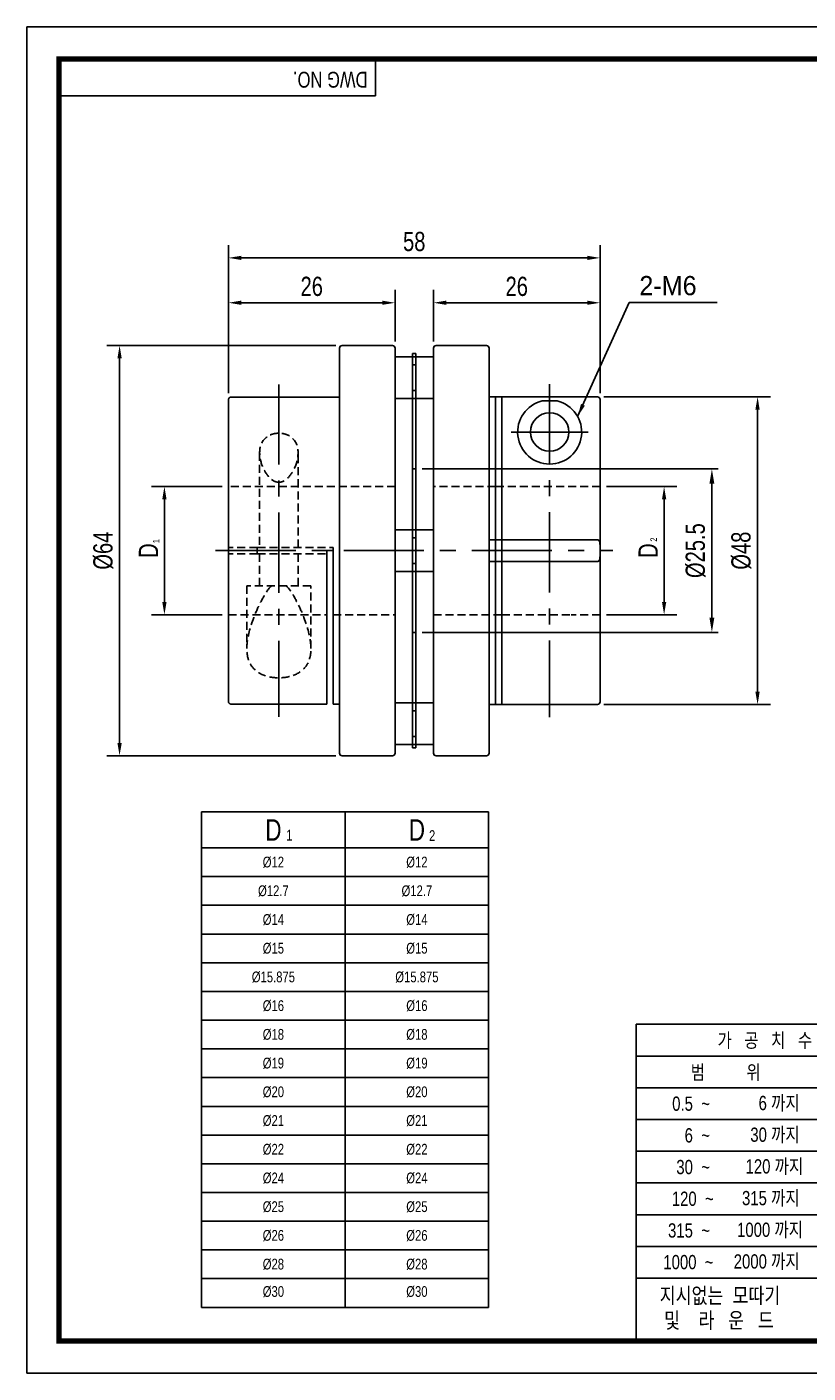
# Model space of a CAD drawing. Header units: millimetres. Extents: x 0 to 297, y 0 to 210.
# Tile 1 of 2: x 0 to 122, y 0 to 210. Entities that reach past the tile are written whole.
import ezdxf
from ezdxf.enums import TextEntityAlignment as Align

# ---------------------------------------------------------------- set-up
doc = ezdxf.new("R2010")
doc.units = ezdxf.units.MM
doc.header["$LTSCALE"] = 10
for name, pattern in [('CENTER', [2, 1.25, -0.25, 0.25, -0.25]), ('DASHED', [0.75, 0.5, -0.25]), ('HIDDEN2', [0.1875, 0.125, -0.0625])]:
    doc.linetypes.add(name, pattern=pattern)
doc.layers.get('0').update_dxf_attribs({"linetype": 'CONTINUOUS'})
doc.layers.get('Defpoints').update_dxf_attribs({"linetype": 'CONTINUOUS'})
for name, color, linetype in [('BM', 2, 'CONTINUOUS'), ('CT', 1, 'CENTER'), ('D', 7, 'CONTINUOUS'), ('DIM', 7, 'CONTINUOUS'), ('HD', 4, 'DASHED')]:
    doc.layers.add(name, color=color, linetype=linetype)
doc.styles.get("Standard").update_dxf_attribs({"font": 'Gulim.ttf', "width": 0.8, "height": 3})
doc.dimstyles.new('LIM', dxfattribs={"dimtxt": 2, "dimasz": 2, "dimexe": 2, "dimexo": 1, "dimgap": 1, "dimtad": 1, "dimdec": 3, "dimzin": 9, "dimdsep": 46, "dimtxsty": 'Standard', "dimcen": 3, "dimclrd": 1, "dimclre": 1, "dimadec": 0, "dimazin": 0, "dimtfac": 1, "dimtdec": 3, "dimtmove": 0, "dimatfit": 3, "dimfxl": 0, "dimtolj": 1, "dimtzin": 0, "dimarcsym": 0})
doc.dimstyles.get("Standard").update_dxf_attribs({"dimtxt": 0.18, "dimasz": 0.18, "dimexe": 0.18, "dimexo": 0.0625, "dimgap": 0.09, "dimtad": 0, "dimtih": 1, "dimtoh": 1, "dimdec": 4, "dimzin": 0, "dimdsep": 46, "dimtxsty": 'Standard', "dimcen": 0.09, "dimadec": 0, "dimazin": 0, "dimtfac": 1, "dimtdec": 4, "dimtofl": 0, "dimtmove": 0, "dimatfit": 3, "dimfxl": 0, "dimtolj": 1, "dimtzin": 0, "dimarcsym": 0})

# ---------------------------------------------------------------- blocks, each defined once
blk = doc.blocks.new('*D14')
at = {"layer": 'Defpoints', "color": 0}
for p in [(57.46, 166.97), (57.46, 159.9), (31.46, 151.89)]:
    blk.add_point(p, dxfattribs=at)
at = {"layer": 'DIM', "color": 1, "lineweight": -2}
for p, q in [((31.46, 152.89), (31.46, 168.97)), ((57.46, 160.9), (57.46, 168.97)), ((33.46, 166.97), (55.46, 166.97))]:
    blk.add_line(p, q, dxfattribs=at)
at = {"layer": 'DIM', "color": 1}
for points in [[(33.46, 167.3), (33.46, 166.64), (31.46, 166.97)], [(55.46, 167.3), (55.46, 166.64), (57.46, 166.97)]]:
    blk.add_solid(points, dxfattribs=at)
at = {"layer": 'DIM', "color": 0, "insert": (44.46, 169.51), "char_height": 3, "attachment_point": 5}
blk.add_mtext('\\A1;26', dxfattribs=at)
blk = doc.blocks.new('*D15')
at = {"layer": 'Defpoints', "color": 0}
for p in [(89.46, 173.97), (31.46, 151.89), (89.46, 151.89)]:
    blk.add_point(p, dxfattribs=at)
at = {"layer": 'DIM', "color": 1, "lineweight": -2}
for p, q in [((31.46, 152.89), (31.46, 175.97)), ((89.46, 152.89), (89.46, 175.97)), ((33.46, 173.97), (87.46, 173.97))]:
    blk.add_line(p, q, dxfattribs=at)
at = {"layer": 'DIM', "color": 1}
for points in [[(33.46, 174.3), (33.46, 173.64), (31.46, 173.97)], [(87.46, 174.3), (87.46, 173.64), (89.46, 173.97)]]:
    blk.add_solid(points, dxfattribs=at)
at = {"layer": 'DIM', "color": 0, "insert": (60.46, 176.51), "char_height": 3, "attachment_point": 5}
blk.add_mtext('\\A1;58', dxfattribs=at)
blk = doc.blocks.new('*D16')
at = {"layer": 'Defpoints', "color": 0}
for p in [(14.46, 160.3), (49.2, 160.3), (49.2, 96.3)]:
    blk.add_point(p, dxfattribs=at)
at = {"layer": 'DIM', "color": 1, "lineweight": -2}
for p, q in [((48.2, 160.3), (12.46, 160.3)), ((14.46, 98.3), (14.46, 158.3)), ((48.2, 96.3), (12.46, 96.3))]:
    blk.add_line(p, q, dxfattribs=at)
at = {"layer": 'DIM', "color": 1}
for points in [[(14.13, 158.3), (14.8, 158.3), (14.46, 160.3)], [(14.13, 98.3), (14.8, 98.3), (14.46, 96.3)]]:
    blk.add_solid(points, dxfattribs=at)
at = {"layer": 'DIM', "color": 0, "insert": (11.92, 128.3), "char_height": 3, "attachment_point": 5, "rotation": 90}
blk.add_mtext('\\A1;%%c64', dxfattribs=at)
blk = doc.blocks.new('*D17')
at = {"layer": 'Defpoints', "color": 0}
for p in [(31.46, 138.3), (21.46, 118.3), (31.46, 118.3)]:
    blk.add_point(p, dxfattribs=at)
at = {"layer": 'DIM', "color": 1, "lineweight": -2}
for p, q in [((30.46, 138.3), (19.46, 138.3)), ((21.46, 136.3), (21.46, 120.3)), ((30.46, 118.3), (19.46, 118.3))]:
    blk.add_line(p, q, dxfattribs=at)
at = {"layer": 'DIM', "color": 1}
for points in [[(21.13, 136.3), (21.8, 136.3), (21.46, 138.3)], [(21.13, 120.3), (21.8, 120.3), (21.46, 118.3)]]:
    blk.add_solid(points, dxfattribs=at)
at = {"layer": 'DIM', "color": 0, "insert": (18.96, 128.3), "char_height": 3, "attachment_point": 5, "rotation": 90}
blk.add_mtext('\\A1;D', dxfattribs=at)
blk = doc.blocks.new('*D18')
at = {"layer": 'Defpoints', "color": 0}
for p in [(89.46, 166.97), (63.46, 159.9), (89.46, 151.89)]:
    blk.add_point(p, dxfattribs=at)
at = {"layer": 'DIM', "color": 1, "lineweight": -2}
for p, q in [((63.46, 160.9), (63.46, 168.97)), ((89.46, 152.89), (89.46, 168.97)), ((65.46, 166.97), (87.46, 166.97))]:
    blk.add_line(p, q, dxfattribs=at)
at = {"layer": 'DIM', "color": 1}
for points in [[(65.46, 167.3), (65.46, 166.64), (63.46, 166.97)], [(87.46, 167.3), (87.46, 166.64), (89.46, 166.97)]]:
    blk.add_solid(points, dxfattribs=at)
at = {"layer": 'DIM', "color": 0, "insert": (76.46, 169.51), "char_height": 3, "attachment_point": 5}
blk.add_mtext('\\A1;26', dxfattribs=at)
blk = doc.blocks.new('*D19')
at = {"layer": 'Defpoints', "color": 0}
for p in [(89.46, 138.29), (89.46, 118.31), (99.46, 118.31)]:
    blk.add_point(p, dxfattribs=at)
at = {"layer": 'DIM', "color": 1, "lineweight": -2}
for p, q in [((90.46, 138.29), (101.46, 138.29)), ((99.46, 136.29), (99.46, 120.31)), ((90.46, 118.31), (101.46, 118.31))]:
    blk.add_line(p, q, dxfattribs=at)
at = {"layer": 'DIM', "color": 1}
for points in [[(99.13, 136.29), (99.8, 136.29), (99.46, 138.29)], [(99.13, 120.31), (99.8, 120.31), (99.46, 118.31)]]:
    blk.add_solid(points, dxfattribs=at)
at = {"layer": 'DIM', "color": 0, "insert": (96.96, 128.3), "char_height": 3, "attachment_point": 5, "rotation": 90}
blk.add_mtext('\\A1;D', dxfattribs=at)
blk = doc.blocks.new('*D20')
at = {"layer": 'Defpoints', "color": 0}
for p in [(89.06, 152.29), (89.06, 104.3), (114.05, 104.3)]:
    blk.add_point(p, dxfattribs=at)
at = {"layer": 'DIM', "color": 1, "lineweight": -2}
for p, q in [((90.06, 152.29), (116.05, 152.29)), ((114.05, 150.29), (114.05, 106.3)), ((90.06, 104.3), (116.05, 104.3))]:
    blk.add_line(p, q, dxfattribs=at)
at = {"layer": 'DIM', "color": 1}
for points in [[(113.71, 150.29), (114.38, 150.29), (114.05, 152.29)], [(113.71, 106.3), (114.38, 106.3), (114.05, 104.3)]]:
    blk.add_solid(points, dxfattribs=at)
at = {"layer": 'DIM', "color": 0, "insert": (111.51, 128.3), "char_height": 3, "attachment_point": 5, "rotation": 90}
blk.add_mtext('\\A1;%%c48', dxfattribs=at)
blk = doc.blocks.new('*D30')
at = {"layer": 'D', "color": 1, "lineweight": -2}
for p, q in [((61.71, 141.05), (107.92, 141.05)), ((106.92, 138.75), (106.92, 117.85)), ((61.71, 115.55), (107.92, 115.55))]:
    blk.add_line(p, q, dxfattribs=at)
at = {"layer": 'D', "color": 1}
for points in [[(106.54, 138.75), (107.3, 138.75), (106.92, 141.05)], [(106.54, 117.85), (107.3, 117.85), (106.92, 115.55)]]:
    blk.add_solid(points, dxfattribs=at)
at = {"layer": 'Defpoints', "color": 0}
for p in [(60.71, 141.05), (60.71, 115.55), (106.92, 115.55)]:
    blk.add_point(p, dxfattribs=at)
at = {"layer": 'D', "insert": (104.38, 128.3), "char_height": 3, "attachment_point": 5, "rotation": 90}
blk.add_mtext('\\A1;%%C25.5', dxfattribs=at)

msp = doc.modelspace()

# ---------------------------------------------------------------- linework, layer by layer
for p, q in [((54.43705, 199.23234), (54.43705, 205)), ((54.43705, 199.23234), (5, 199.23234)), ((27.27337, 87.52836), (72.07337, 87.52836)), ((27.27337, 87.52836), (27.27337, 10.24836)), ((72.07337, 87.52836), (72.07337, 10.24836)), ((95.07575, 54.43705), (95.07575, 5)), ((147.8086, 54.43705), (95.07575, 54.43705)), ((147.8086, 49.42948), (95.07575, 49.42948)), ((147.8086, 44.48577), (95.07575, 44.48577)), ((147.8086, 39.54207), (95.07575, 39.54207)), ((147.8086, 34.59837), (95.07575, 34.59837)), ((147.8086, 29.65466), (95.07575, 29.65466)), ((147.8086, 24.71096), (95.07575, 24.71096)), ((147.8086, 19.76725), (95.07575, 19.76725)), ((147.8086, 14.82355), (95.07575, 14.82355)), ((27.27337, 10.24836), (72.07337, 10.24836))]:
    msp.add_line(p, q)
at = {"color": 4}
for p, q in [((49.67337, 87.52836), (49.67337, 10.24836)), ((27.27337, 81.92836), (72.07337, 81.92836))]:
    msp.add_line(p, q, dxfattribs=at)
at = {"color": 1}
for p, q in [((27.27337, 77.44836), (72.07337, 77.44836)), ((27.27337, 72.96836), (72.07337, 72.96836)), ((27.27337, 68.48836), (72.07337, 68.48836)), ((27.27337, 64.00836), (72.07337, 64.00836)), ((27.27337, 59.52836), (72.07337, 59.52836)), ((27.27337, 55.04836), (72.07337, 55.04836)), ((27.27337, 50.56836), (72.07337, 50.56836)), ((27.27337, 46.08836), (72.07337, 46.08836)), ((27.27337, 41.60836), (72.07337, 41.60836)), ((27.27337, 37.12836), (72.07337, 37.12836)), ((27.27337, 32.64836), (72.07337, 32.64836)), ((27.27337, 28.16836), (72.07337, 28.16836)), ((27.27337, 23.68836), (72.07337, 23.68836)), ((27.27337, 19.20836), (72.07337, 19.20836)), ((27.27337, 14.72836), (72.07337, 14.72836))]:
    msp.add_line(p, q, dxfattribs=at)
msp.add_lwpolyline([(297, 210), (0, 210), (0, 0), (297, 0)], close=True)
msp.add_lwpolyline([(292, 205, 0.8, 0.8, 0), (5, 205, 0.8, 0.8, 0), (5, 5, 0.8, 0.8, 0), (292, 5, 0.8, 0.8, 0)], format="xyseb", close=True)
at = {"layer": 'BM', "color": 2, "linetype": 'Continuous'}
for p, q in [((48.79536, 96.6992), (48.79536, 159.8992)), ((57.06202, 160.2992), (49.19536, 160.2992)), ((57.46202, 96.6992), (57.46202, 159.8992)), ((63.46202, 96.6992), (63.46202, 159.8992)), ((71.72869, 160.2992), (63.86202, 160.2992)), ((72.12869, 96.6992), (72.12869, 159.8992)), ((60.21202, 158.5492), (57.46202, 158.5492)), ((60.21202, 157.95085), (60.21202, 159.0492)), ((60.71202, 159.0492), (60.21202, 159.0492)), ((60.21202, 130.95085), (60.21202, 157.95085)), ((60.71202, 157.95085), (60.71202, 159.0492)), ((63.46202, 158.5492), (60.71202, 158.5492)), ((60.71202, 130.95085), (60.71202, 157.95085)), ((31.46202, 104.71198), (31.46202, 151.88643)), ((48.79536, 152.23902), (31.86202, 152.23902)), ((57.46202, 152.0492), (60.21202, 152.0492)), ((60.71202, 152.0492), (63.46202, 152.0492)), ((73.12869, 152.2992), (72.12869, 152.2992)), ((73.12869, 152.2992), (73.12869, 129.99781)), ((74.12869, 152.29399), (73.12869, 152.29399)), ((74.12869, 152.29399), (74.12869, 129.99781)), ((89.06202, 152.29399), (74.12869, 152.29399)), ((80.42215, 151.6605), (82.7719, 151.6605)), ((89.46202, 151.89391), (89.46202, 129.0757)), ((74.12869, 138.2867), (73.12869, 138.2867)), ((60.21202, 131.5492), (57.46202, 131.5492)), ((60.21202, 125.64755), (60.21202, 130.95085)), ((63.46202, 131.5492), (60.71202, 131.5492)), ((60.71202, 125.64755), (60.71202, 130.95085)), ((46.79536, 104.35939), (46.79536, 128.2992)), ((47.79536, 128.2992), (46.79536, 128.2992)), ((47.79536, 104.35939), (47.79536, 128.2992)), ((72.12869, 129.99781), (73.12869, 129.99781)), ((73.12869, 129.99781), (73.12869, 126.6006)), ((74.12869, 129.99781), (89.06202, 129.99781)), ((74.12869, 129.99781), (74.12869, 126.6006)), ((89.46202, 129.0757), (89.46202, 127.52271)), ((73.12869, 126.6006), (72.12869, 126.6006)), ((73.12869, 126.6006), (73.12869, 104.2992)), ((74.12869, 126.6006), (74.12869, 104.2992)), ((89.06202, 126.6006), (74.12869, 126.6006)), ((89.46202, 104.6992), (89.46202, 127.52271)), ((57.46202, 125.0492), (60.21202, 125.0492)), ((60.21202, 98.64755), (60.21202, 125.64755)), ((60.71202, 98.64755), (60.71202, 125.64755)), ((60.71202, 125.0492), (63.46202, 125.0492)), ((73.12869, 118.2992), (74.12869, 118.2992)), ((31.86202, 104.35939), (46.79536, 104.35939)), ((47.79536, 104.35939), (48.79536, 104.35939)), ((60.21202, 104.5492), (57.46202, 104.5492)), ((63.46202, 104.5492), (60.71202, 104.5492)), ((72.12869, 104.2992), (73.12869, 104.2992)), ((73.12869, 104.2992), (74.12869, 104.2992)), ((74.12869, 104.2992), (89.06202, 104.2992)), ((57.46202, 98.0492), (60.21202, 98.0492)), ((60.21202, 98.64755), (60.21202, 97.5492)), ((60.21202, 97.5492), (60.71202, 97.5492)), ((60.71202, 98.64755), (60.71202, 97.5492)), ((60.71202, 98.0492), (63.46202, 98.0492)), ((49.19536, 96.2992), (57.06202, 96.2992)), ((63.86202, 96.2992), (71.72869, 96.2992))]:
    msp.add_line(p, q, dxfattribs=at)
at = {"layer": 'BM', "color": 2, "linetype": 'HIDDEN2'}
for p, q in [((89.46202, 138.2867), (74.12869, 138.2867)), ((47.79536, 128.7992), (47.79536, 128.2992))]:
    msp.add_line(p, q, dxfattribs=at)
at = {"layer": 'BM', "color": 2, "linetype": 'Continuous'}
msp.add_circle((81.59702, 146.80049), 3, dxfattribs=at)
for centre, radius, start, end in [((49.19536, 159.8992), 0.4, 90, 180), ((57.06202, 159.8992), 0.4, 0, 90), ((63.86202, 159.8992), 0.4, 90, 180), ((71.72869, 159.8992), 0.4, 0, 90), ((81.59702, 146.80049), 5, 103.5901492, 76.4098508), ((89.06198, 151.89395), 0.40004, 359.9936057, 89.9937468), ((89.06202, 104.6992), 0.4, 270, 0), ((49.19536, 96.6992), 0.4, 180, 270), ((57.06202, 96.6992), 0.4, 270, 0), ((63.86202, 96.6992), 0.4, 180, 270), ((71.72869, 96.6992), 0.4, 270, 0)]:
    msp.add_arc(centre, radius, start, end, dxfattribs=at)
for points, knots in [([(31.46202, 151.88643), (31.46202, 151.92901), (31.46835, 151.98854), (31.53692, 152.09512), (31.56865, 152.133), (31.65151, 152.18739), (31.68503, 152.20458), (31.76511, 152.2305), (31.8126, 152.23902), (31.86202, 152.23902)], [0, 0, 0, 0, 0.5, 0.5, 0.75, 0.75, 0.875, 0.875, 1, 1, 1, 1]), ([(89.46202, 129.0757), (89.46202, 129.26286), (89.45569, 129.45018), (89.38713, 129.71082), (89.3554, 129.79309), (89.27254, 129.90178), (89.23902, 129.93446), (89.15894, 129.98259), (89.11145, 129.99781), (89.06202, 129.99781)], [0, 0, 0, 0, 0.5, 0.5, 0.75, 0.75, 0.875, 0.875, 1, 1, 1, 1]), ([(89.06202, 126.6006), (89.11135, 126.6006), (89.15857, 126.61565), (89.23892, 126.66384), (89.2722, 126.69632), (89.35454, 126.80392), (89.38736, 126.88814), (89.45599, 127.15002), (89.46202, 127.33489), (89.46202, 127.52271)], [0, 0, 0, 0, 0.125, 0.125, 0.25, 0.25, 0.5, 0.5, 1, 1, 1, 1]), ([(31.86202, 104.35939), (31.8127, 104.35939), (31.76548, 104.36782), (31.68513, 104.39377), (31.65185, 104.41086), (31.56951, 104.46473), (31.53669, 104.50354), (31.46806, 104.61054), (31.46202, 104.66925), (31.46202, 104.71198)], [0, 0, 0, 0, 0.125, 0.125, 0.25, 0.25, 0.5, 0.5, 1, 1, 1, 1])]:
    msp.add_open_spline(points, degree=3, knots=knots, dxfattribs=at)
at = {"layer": 'CT'}
for p, q in [((39.32633, 154.23902), (39.32869, 102.35939)), ((81.59731, 154.29399), (81.59536, 102.2992)), ((29.46202, 128.2992), (91.46202, 128.2992))]:
    msp.add_line(p, q, dxfattribs=at)
at = {"layer": 'D', "color": 1, "linetype": 'CENTER'}
msp.add_line((75.59702, 146.80049), (87.59702, 146.80049), dxfattribs=at)
at = {"layer": 'HD', "linetype": 'HIDDEN2'}
for p, q in [((60.71202, 158.5492), (60.21202, 158.5492)), ((60.71202, 157.2992), (60.21202, 157.2992)), ((60.21202, 153.2992), (60.71202, 153.2992)), ((60.21202, 152.0492), (60.71202, 152.0492)), ((36.32702, 143.58515), (36.32702, 128.7992)), ((42.32702, 128.7992), (42.32702, 143.57998)), ((60.71202, 141.0492), (60.21202, 141.0492)), ((57.46202, 138.2992), (31.46202, 138.2992)), ((73.12869, 138.2992), (63.46202, 138.2992)), ((89.46202, 138.2867), (74.12869, 138.2867)), ((60.71202, 131.5492), (60.21202, 131.5492)), ((60.71202, 130.2992), (60.21202, 130.2992)), ((35.96864, 128.7992), (31.46202, 128.7992)), ((35.96864, 128.7992), (47.79536, 128.7992)), ((74.12869, 129.99781), (73.12869, 129.99781)), ((35.96864, 127.7992), (31.46202, 127.7992)), ((35.96864, 127.7992), (46.79536, 127.7992)), ((36.32702, 127.7992), (36.32702, 122.7992)), ((42.32702, 122.7992), (42.32702, 127.7992)), ((60.21202, 126.2992), (60.71202, 126.2992)), ((73.12869, 126.6006), (74.12869, 126.6006)), ((60.21202, 125.0492), (60.71202, 125.0492)), ((34.32702, 122.7992), (34.32702, 113.0226)), ((44.32702, 122.7992), (34.32702, 122.7992)), ((44.32702, 113.01561), (44.32702, 122.7992)), ((31.46202, 118.2992), (46.79536, 118.2992)), ((47.79536, 118.2992), (57.46202, 118.2992)), ((63.46202, 118.2992), (73.12869, 118.2992)), ((74.12869, 118.2992), (84.96627, 118.2992)), ((89.46202, 118.31171), (84.95541, 118.31171)), ((60.21202, 115.5492), (60.71202, 115.5492)), ((60.71202, 104.5492), (60.21202, 104.5492)), ((60.71202, 103.2992), (60.21202, 103.2992)), ((60.21202, 99.2992), (60.71202, 99.2992)), ((60.21202, 98.0492), (60.71202, 98.0492))]:
    msp.add_line(p, q, dxfattribs=at)
msp.add_arc((47.46511, 128.2992), 11.50734, 177.509684, 182.490316, dxfattribs=at)
for points, knots in [([(39.32702, 138.96198), (39.85992, 138.96198), (40.33055, 139.25602), (41.04077, 139.93238), (41.31543, 140.33056), (41.98444, 141.53554), (42.24396, 142.38644), (42.37821, 144.02325), (42.24749, 144.8187), (41.5402, 145.79489), (41.21305, 146.08375), (40.36794, 146.50063), (39.8566, 146.6213), (38.80144, 146.62189), (38.28606, 146.50073), (37.43981, 146.08304), (37.11189, 145.79278), (36.40656, 144.81752), (36.27581, 144.01748), (36.41063, 142.38612), (36.66857, 141.53757), (37.33877, 140.33021), (37.61226, 139.93302), (38.32687, 139.25314), (38.79413, 138.96198), (39.32702, 138.96198)], [0, 0, 0, 0, 0.0625, 0.0625, 0.125, 0.125, 0.25, 0.25, 0.375, 0.375, 0.4375, 0.4375, 0.5, 0.5, 0.5625, 0.5625, 0.625, 0.625, 0.75, 0.75, 0.875, 0.875, 0.9375, 0.9375, 1, 1, 1, 1]), ([(38.15215, 122.7992), (37.5349, 122.16541), (37.10468, 121.41704), (36.29252, 119.9204), (35.94321, 119.16885), (35.01843, 116.9265), (34.55398, 115.42075), (34.30586, 113.30614), (34.30023, 112.61439), (34.52112, 111.3298), (34.75142, 110.72375), (35.53352, 109.68197), (36.09347, 109.24067), (37.54829, 108.6239), (38.42497, 108.45893), (40.19639, 108.45499), (41.08925, 108.62056), (42.53733, 109.22725), (43.10967, 109.67094), (43.90004, 110.71692), (44.13002, 111.31985), (44.35354, 112.60592), (44.34962, 113.28548), (44.10203, 115.42083), (43.64605, 116.89923), (42.71213, 119.16669), (42.36106, 119.92094), (41.5532, 121.4103), (41.11672, 122.1679), (40.5019, 122.7992)], [0, 0, 0, 0, 0.0625, 0.0625, 0.125, 0.125, 0.25, 0.25, 0.3125, 0.3125, 0.375, 0.375, 0.4375, 0.4375, 0.5, 0.5, 0.5625, 0.5625, 0.625, 0.625, 0.6875, 0.6875, 0.75, 0.75, 0.875, 0.875, 0.9375, 0.9375, 1, 1, 1, 1])]:
    msp.add_open_spline(points, degree=3, knots=knots, dxfattribs=at)

# ---------------------------------------------------------------- texts
at = {"color": 0}
for s, insert, char_height, width, attachment_point in [('D', (38.47337, 84.72836), 3.36, 22.4, 5), ('D', (60.87337, 84.72836), 3.36, 22.4, 5), ('1', (40.47002, 84.74827), 1.68, 5.04, 1), ('2', (62.76633, 84.6839), 1.68, 2.688, 1), ('%%c12', (38.47337, 79.68836), 1.68, 22.4, 5), ('%%c12', (60.87337, 79.68836), 1.68, 22.4, 5), ('%%c12.7', (38.47337, 75.20836), 1.68, 22.4, 5), ('%%c12.7', (60.87337, 75.20836), 1.68, 22.4, 5), ('%%c14', (38.47337, 70.72836), 1.68, 22.4, 5), ('%%c14', (60.87337, 70.72836), 1.68, 22.4, 5), ('%%c15', (38.47337, 66.24836), 1.68, 22.4, 5), ('%%c15', (60.87337, 66.24836), 1.68, 22.4, 5), ('%%c15.875', (38.47337, 61.76836), 1.68, 22.4, 5), ('%%c15.875', (60.87337, 61.76836), 1.68, 22.4, 5), ('%%c16', (38.47337, 57.28836), 1.68, 22.4, 5), ('%%c16', (60.87337, 57.28836), 1.68, 22.4, 5), ('%%c18', (38.47337, 52.80836), 1.68, 22.4, 5), ('%%c18', (60.87337, 52.80836), 1.68, 22.4, 5), ('%%c19', (38.47337, 48.32836), 1.68, 22.4, 5), ('%%c19', (60.87337, 48.32836), 1.68, 22.4, 5), ('%%c20', (38.47337, 43.84836), 1.68, 22.4, 5), ('%%c20', (60.87337, 43.84836), 1.68, 22.4, 5), ('%%c21', (38.47337, 39.36836), 1.68, 22.4, 5), ('%%c21', (60.87337, 39.36836), 1.68, 22.4, 5), ('%%c22', (38.47337, 34.88836), 1.68, 22.4, 5), ('%%c22', (60.87337, 34.88836), 1.68, 22.4, 5), ('%%c24', (38.47337, 30.40836), 1.68, 22.4, 5), ('%%c24', (60.87337, 30.40836), 1.68, 22.4, 5), ('%%c25', (38.47337, 25.92836), 1.68, 22.4, 5), ('%%c25', (60.87337, 25.92836), 1.68, 22.4, 5), ('%%c26', (38.47337, 21.44836), 1.68, 22.4, 5), ('%%c26', (60.87337, 21.44836), 1.68, 22.4, 5), ('%%c28', (38.47337, 16.96836), 1.68, 22.4, 5), ('%%c28', (60.87337, 16.96836), 1.68, 22.4, 5), ('%%C30', (38.47337, 12.69318), 1.68, 22.4, 5), ('%%C30', (60.87337, 12.69318), 1.68, 22.4, 5)]:
    msp.add_mtext(s, dxfattribs=dict(at, insert=insert, char_height=char_height, width=width, attachment_point=attachment_point))
at = {"layer": 'D', "width": 0.8}
msp.add_text('DWG NO.', height=2.471852, rotation=180, dxfattribs=at).set_placement((53.16809, 203.00065))
for s, p in [('가   공   치   수   허   용   치', (121.44218, 51.93326)), ('범          위', (109.08292, 46.95763))]:
    msp.add_text(s, height=2.2246672, dxfattribs=at).set_placement(p, align=Align.MIDDLE)
at = {"layer": 'D', "linetype": 'ByBlock', "width": 0.8}
for s, height, p in [('지시없는  모따기', 2.471852, (98.78304, 10.86753)), ('및    라   운   드', 2.4718525, (99.46232, 6.99683))]:
    msp.add_text(s, height=height, dxfattribs=at).set_placement(p)
at = {"layer": 'D', "char_height": 2.224667, "attachment_point": 6}
for s, insert, width in [('0.5  ~', (106.61106, 42.01392), 8.2310624), ('6 까지', (120.61823, 42.01392), 9.8035318), ('6  ~', (106.61106, 37.07022), 8.2310216), ('30 까지', (120.61823, 37.07022), 9.8034906), ('120 까지', (121.17583, 32.12651), 12.6524242), ('30  ~', (106.61106, 32.12651), 8.2310216), ('120  ~', (107.1976, 27.18281), 8.9379913), ('315 까지', (120.61823, 27.18281), 12.0977814), ('315  ~', (106.61106, 22.2391), 9.885083), ('1000 까지', (121.14261, 22.2391), 13.3822846), ('2000 까지', (120.61823, 17.2954), 12.974319), ('1000  ~', (107.17041, 17.2954), 14.528725)]:
    msp.add_mtext(s, dxfattribs=dict(at, insert=insert, width=width))
at = {"layer": 'DIM'}
msp.add_text('2-M6', height=3, dxfattribs=at).set_placement((95.59749, 168.14611))
at = {"layer": 'DIM', "char_height": 1, "attachment_point": 1, "rotation": 90}
for s, insert, width in [('2', (97.329, 129.70509), 2.5), ('1', (19.67091, 129.458), 2)]:
    msp.add_mtext(s, dxfattribs=dict(at, insert=insert, width=width))

# ---------------------------------------------------------------- dimensions: what is measured, and where the dimension line sits
at = {"layer": 'D'}
dim = msp.add_linear_dim(base=(106.91849, 115.5492), p1=(60.71202, 141.0492), p2=(60.71202, 115.5492), angle=90, text='%%C25.5', dimstyle='Standard', override={"dimtxt": 2, "dimasz": 2.3, "dimexe": 1, "dimexo": 1, "dimgap": 1, "dimtad": 1, "dimtih": 0, "dimtoh": 0, "dimzin": 8, "dimcen": 1, "dimclrd": 1, "dimclre": 1, "dimclrt": 256, "dimadec": 4, "dimazin": 2, "dimtfac": 0.5, "dimtix": 1, "dimtofl": 1, "dimtmove": 2, "dimtzin": 8}, dxfattribs=at)
dim.commit()
dim.dimension.update_dxf_attribs({"geometry": '*D30', "text_midpoint": (104.38054, 128.2992)})
at = {"layer": 'DIM'}
for base, p1, p2, picture, middle in [((89.46202, 173.97027), (31.46202, 151.88643), (89.46202, 151.89391), '*D15', (60.46202, 176.50822)), ((57.46202, 166.97027), (31.46202, 151.88643), (57.46202, 159.8992), '*D14', (44.46202, 169.50822)), ((89.46202, 166.97027), (63.46202, 159.8992), (89.46202, 151.89391), '*D18', (76.46202, 169.50822))]:
    dim = msp.add_linear_dim(base=base, p1=p1, p2=p2, dimstyle='LIM', dxfattribs=at)
    dim.commit()
    dim.dimension.update_dxf_attribs({"geometry": picture, "text_midpoint": middle})
for base, p1, p2, text, picture, middle in [((14.46202, 160.2992), (49.19536, 96.2992), (49.19536, 160.2992), '%%c64', '*D16', (11.92208, 128.2992)), ((114.04744, 104.2992), (89.06202, 152.29399), (89.06202, 104.2992), '%%c48', '*D20', (111.5075, 128.2966)), ((21.46202, 118.2992), (31.46202, 138.2992), (31.46202, 118.2992), 'D', '*D17', (18.96003, 128.2992)), ((99.46202, 118.31171), (89.46202, 138.2867), (89.46202, 118.31171), 'D', '*D19', (96.96003, 128.2992))]:
    dim = msp.add_linear_dim(base=base, p1=p1, p2=p2, angle=90, text=text, dimstyle='LIM', dxfattribs=at)
    dim.commit()
    dim.dimension.update_dxf_attribs({"geometry": picture, "text_midpoint": middle})

# ---------------------------------------------------------------- leaders
msp.add_leader([(85.96742, 149.22941), (93.98992, 167.03368), (107.76707, 167.03368)], dimstyle='LIM', override={"dimgap": 1, "dimtad": 0}, dxfattribs=at)

doc.saveas('drawing.dxf')
